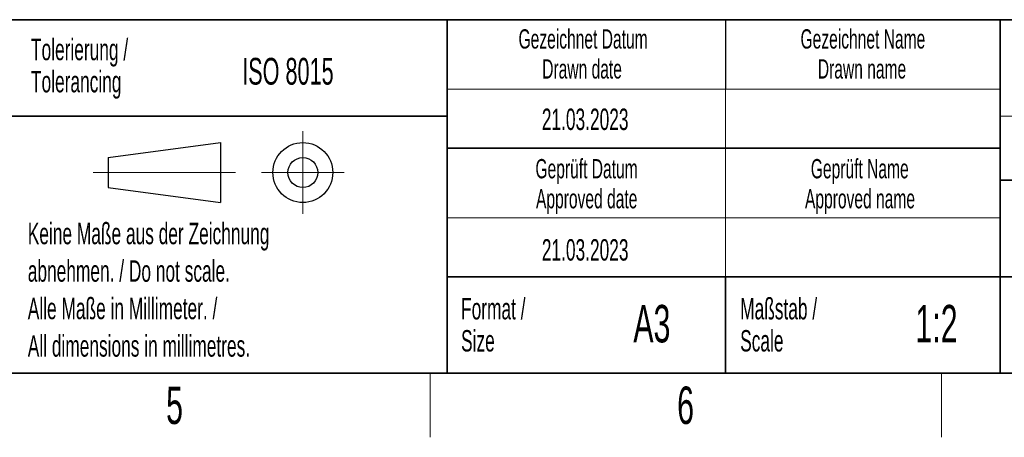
# Model space of a CAD drawing. Header units: millimetres. Extents: x 5 to 418, y 2 to 292.
# Tile 18 of 41: x 226 to 318, y 6 to 45. Entities that reach past the tile are written whole.
import ezdxf

# ---------------------------------------------------------------- set-up
doc = ezdxf.new("R2010")
doc.units = ezdxf.units.MM
doc.layers.add('SLD-0', color=7, linetype='Continuous')
doc.styles.add('SLDTEXTSTYLE0', font='TXT', dxfattribs={"width": 0.605})

msp = doc.modelspace()

# ---------------------------------------------------------------- linework, layer by layer
at = {"layer": 'SLD-0', "lineweight": 35}
for p, q in [((225.6167, 45), (266.3305, 45)), ((266.3305, 12), (266.3305, 45)), ((266.3305, 45), (266.3305, 12)), ((318, 45), (266.3305, 45)), ((318, 45), (318, 12)), ((318, 45), (318, 40.1053)), ((318, 45), (408, 45)), ((318, 45), (318, 12)), ((225.6167, 36), (266.3305, 36)), ((266.3305, 33), (318, 33)), ((408, 30), (318, 30)), ((266.3305, 21), (318, 21)), ((292.3305, 21), (292.3305, 12)), ((318, 21), (390, 21)), ((26, 12), (408, 12)), ((225.6167, 12), (266.3305, 12)), ((266.3305, 12), (318, 12))]:
    msp.add_line(p, q, dxfattribs=at)
at = {"layer": 'SLD-0'}
msp.add_line((292.3305, 45), (292.3305, 38.5), dxfattribs=at)
at = {"layer": 'SLD-0', "lineweight": 18}
for p, q in [((266.3305, 38.5), (318, 38.5)), ((292.3305, 38.5), (292.3305, 33)), ((252.8396, 34.5746), (252.8396, 26.8746)), ((292.3305, 33), (292.3305, 26.5)), ((233.2396, 30.7246), (246.5396, 30.7246)), ((248.9896, 30.7246), (256.6896, 30.7246)), ((266.3305, 26.5), (318, 26.5)), ((292.3305, 26.5), (292.3305, 21)), ((264.75, 6), (264.75, 12)), ((312.5, 6), (312.5, 12))]:
    msp.add_line(p, q, dxfattribs=at)
at = {"layer": 'SLD-0', "color": 7, "linetype": 'Continuous', "lineweight": 18}
msp.add_line((318, 36), (408, 36), dxfattribs=at)
at = {"layer": 'SLD-0', "lineweight": 25}
for p, q in [((234.6396, 32.1246), (245.1396, 33.5246)), ((245.1396, 33.5246), (245.1396, 27.9246)), ((234.6396, 32.1246), (234.6396, 29.3246)), ((234.6396, 29.3246), (245.1396, 27.9246))]:
    msp.add_line(p, q, dxfattribs=at)
at = {"layer": 'SLD-0', "color": 7, "linetype": 'Continuous', "lineweight": 35}
msp.add_line((408, 12), (318, 12), dxfattribs=at)
at = {"layer": 'SLD-0', "lineweight": 25}
for radius in [2.8, 1.4]:
    msp.add_circle((252.8396, 30.7246), radius, dxfattribs=at)

# ---------------------------------------------------------------- texts
at = {"layer": 'SLD-0', "style": 'SLDTEXTSTYLE0'}
for s, insert, char_height, attachment_point in [('Gezeichnet Datum', (279.0254, 44.1039), 1.8, 2), ('Gezeichnet Name', (305.1708, 44.1039), 1.8, 2), ('Tolerierung /', (227.4391, 43.2172), 2, 1), ('ISO 8015', (247.1716, 41.4342), 2.5, 1), ('Drawn date', (278.9303, 41.3039), 1.8, 2), ('Drawn name', (305.0871, 41.3039), 1.8, 2), ('Tolerancing', (227.4391, 40.2172), 2, 1), ('21.03.2023', (279.2203, 36.699), 2, 2), ('Geprüft Datum', (279.3494, 31.9851), 1.8, 2), ('Geprüft Name', (304.8762, 31.9851), 1.8, 2), ('Approved date', (279.362, 29.1851), 1.8, 2), ('Approved name', (304.9003, 29.1851), 1.8, 2), ('Keine Maße aus der Zeichnung', (227.1404, 26.0307), 2, 1), ('21.03.2023', (279.2203, 24.5049), 2, 2), ('abnehmen. / Do not scale.', (227.1404, 22.5307), 2, 1), ('Alle Maße in Millimeter. /', (227.1404, 19.0307), 2, 1), ('Format /', (267.6251, 19.0116), 2, 1), ('A3', (285.4515, 18.3609), 3.5, 2), ('Maßstab /', (293.7029, 19.0116), 2, 1), ('1:2', (312.0464, 18.3609), 3.5, 2), ('All dimensions in millimetres.', (227.1404, 15.5307), 2, 1), ('Size', (267.6251, 16.0116), 2, 1), ('Scale', (293.7029, 16.0116), 2, 1), ('5', (240.8527, 10.743), 3.5, 2), ('6', (288.6027, 10.743), 3.5, 2)]:
    msp.add_mtext(s, dxfattribs=dict(at, insert=insert, char_height=char_height, attachment_point=attachment_point))

doc.saveas('drawing.dxf')
